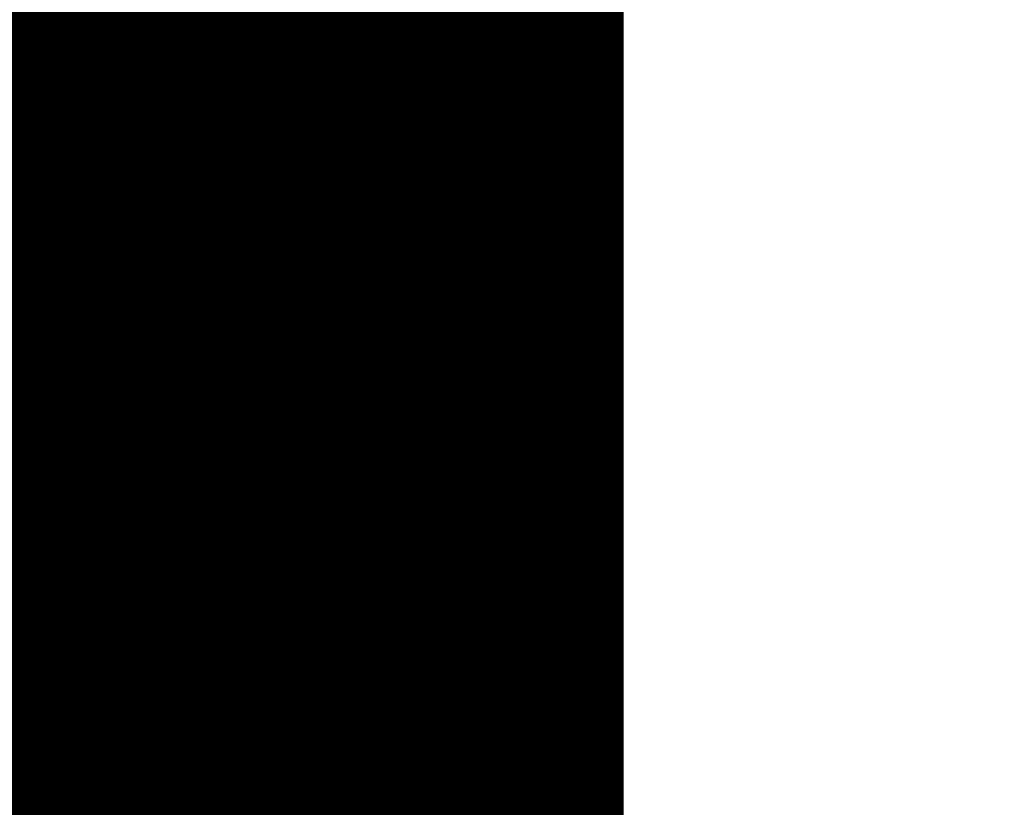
# Model space of a CAD drawing. Header units: millimetres. Extents: x -43 to 89, y -11 to 61.
# Tile 146 of 256: x 6.3363 to 6.3504, y 11.2223 to 11.2335. Entities that reach past the tile are written whole.
import ezdxf

# ---------------------------------------------------------------- set-up
doc = ezdxf.new("R2010")
doc.units = ezdxf.units.MM
for name, color, linetype, true_color in [('Bottom Layer', 7, 'Continuous', 0x0000ff), ('Bottom Solder Mask Layer', 7, 'Continuous', 0xaa00ff), ('Component Shape Layer', 7, 'Continuous', 0x00cccc)]:
    doc.layers.add(name, color=color, linetype=linetype, true_color=true_color)

msp = doc.modelspace()

# ---------------------------------------------------------------- linework, layer by layer
at = {"layer": 'Bottom Layer', "const_width": 0.00508}
msp.add_lwpolyline([(6.19744, 12.072708, 0.254567), (6.03368, 11.771908), (6.03368, 11.771908), (6.03368, 11.221107), (6.03368, 11.221107, 0.414214), (6.391821, 10.862967), (6.897003, 10.862967), (6.897003, 10.862967, 0.119455), (7.060973, 10.902707, 0.119455), (7.224943, 10.862967), (7.730124, 10.862967), (7.730124, 10.862967, 0.130286), (7.907526, 10.909991), (7.907526, 10.909991), (8.130125, 11.036919, 0.09706), (8.302718, 11.075375), (8.323349, 11.077275, 0.298293), (8.830457, 11.465583), (8.933907, 11.465583), (8.933907, 11.465583, 0.198912), (9.232052, 11.589079), (9.232052, 11.589079), (9.915519, 12.272546)], format="xyb", dxfattribs=at)
msp.add_lwpolyline([(6.391821, 10.761367, -0.414214), (5.93208, 11.221107, -1), (6.135281, 11.221107, 0.414214), (6.391821, 10.964567, -1)], format="xyb", close=True, dxfattribs=at)
at = {"layer": 'Bottom Solder Mask Layer'}
msp.add_lwpolyline([(6.947803, 11.221107), (6.947803, 11.771908, 0.414214), (6.897003, 11.822708), (6.391821, 11.822708, 0.414214), (6.341021, 11.771908), (6.341021, 11.221107, 0.414214), (6.391821, 11.170307), (6.897003, 11.170307, 0.414214)], format="xyb", close=True, dxfattribs=at)
at = {"layer": 'Component Shape Layer', "const_width": 0.0508}
msp.add_lwpolyline([(-0.980442, 16.794514), (6.319533, 16.794514), (6.319533, 7.894336), (-0.980442, 7.894336)], close=True, dxfattribs=at)
msp.add_lwpolyline([(-0.980442, 16.794514), (6.319533, 16.794514), (6.319533, 7.894336), (-0.980442, 7.894336)], close=True, dxfattribs=at)

doc.saveas('drawing.dxf')
